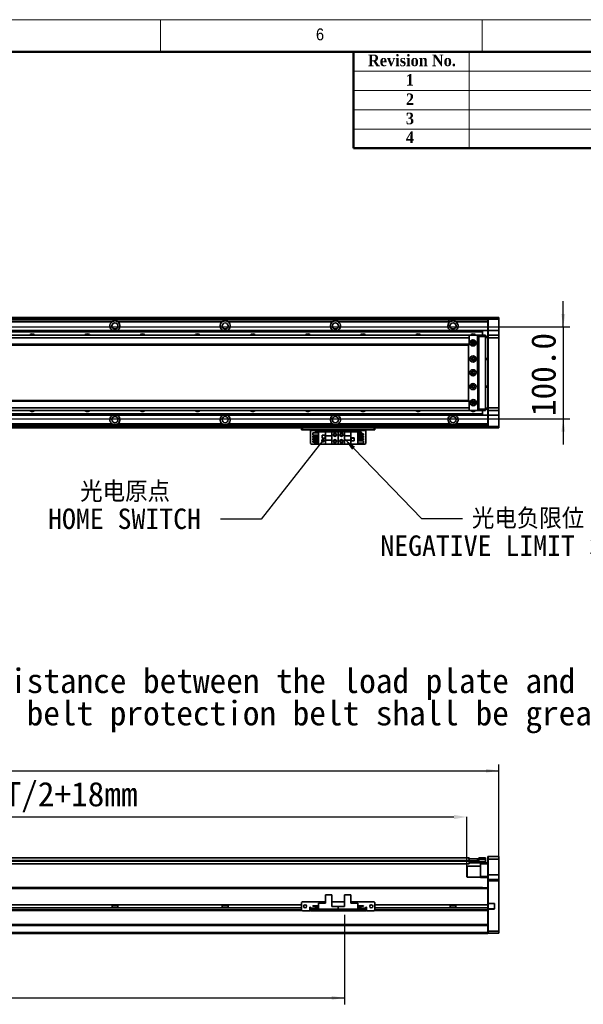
# Model space of a CAD drawing. Header units: millimetres. Extents: x 35 to 2905, y 35 to 2044.
# Tile 6 of 7: x 1667 to 2280, y 972 to 2044. Entities that reach past the tile are written whole.
import ezdxf

# ---------------------------------------------------------------- set-up
doc = ezdxf.new("R2010")
doc.units = ezdxf.units.MM
doc.header["$LTSCALE"] = 7
doc.header["$PDSIZE"] = -1
doc.layers.add('黑色实线', color=7, linetype='Continuous')
doc.styles.add('SLDTEXTSTYLE1', font='Gothic.ttf', dxfattribs={"width": 0.913})
doc.styles.add('SLDTEXTSTYLE2', font='timesbd.ttf', dxfattribs={"width": 0.933})
doc.styles.add('SLDTEXTSTYLE8', font='txt')
doc.styles.add('SLDTEXTSTYLE9', font='txt', dxfattribs={"bigfont": 'bigfont'})
doc.dimstyles.new('SLDDIMSTYLE0', dxfattribs={"dimtxt": 26.6, "dimasz": 14, "dimexe": 0, "dimexo": 0.0625, "dimgap": 6.65, "dimtad": 2, "dimdec": 1, "dimrnd": 1e-09, "dimzin": 4, "dimdsep": 46, "dimtxsty": 'SLDTEXTSTYLE8', "dimsah": 1, "dimcen": 0.09, "dimadec": 0, "dimazin": 1, "dimtfac": 1, "dimtdec": 1, "dimtmove": 0, "dimatfit": 0, "dimfxl": 0, "dimfrac": 2, "dimtolj": 1, "dimtzin": 12, "dimarcsym": 0})
doc.dimstyles.new('SLDDIMSTYLE2', dxfattribs={"dimtxt": 0.18, "dimasz": 14, "dimexe": 0, "dimexo": 0.0625, "dimgap": 0, "dimtad": 0, "dimtih": 1, "dimtoh": 1, "dimdec": 0, "dimrnd": 1e-09, "dimzin": 0, "dimdsep": 46, "dimtxsty": 'Standard', "dimsah": 1, "dimcen": 0.09, "dimadec": 0, "dimazin": 0, "dimtfac": 14, "dimtdec": 0, "dimtofl": 0, "dimtmove": 0, "dimatfit": 3, "dimfxl": 0, "dimfrac": 2, "dimtolj": 1, "dimtzin": 0, "dimarcsym": 0})
doc.dimstyles.new('SLDDIMSTYLE5', dxfattribs={"dimtxt": 26.6, "dimasz": 14, "dimexe": 0, "dimexo": 0.0625, "dimgap": 6.65, "dimtad": 2, "dimdec": 1, "dimrnd": 1e-09, "dimzin": 4, "dimdsep": 46, "dimtxsty": 'SLDTEXTSTYLE8', "dimsah": 1, "dimcen": 0.09, "dimadec": 0, "dimazin": 1, "dimtfac": 1, "dimtdec": 1, "dimtofl": 0, "dimtmove": 0, "dimatfit": 3, "dimfxl": 0, "dimfrac": 2, "dimtolj": 1, "dimtzin": 12, "dimarcsym": 0})
doc.dimstyles.new('SLDDIMSTYLE6', dxfattribs={"dimtxt": 0.18, "dimasz": 4.2, "dimexe": 0, "dimexo": 0.0625, "dimgap": 0, "dimtad": 0, "dimtih": 1, "dimtoh": 1, "dimdec": 0, "dimrnd": 1e-09, "dimzin": 0, "dimdsep": 46, "dimtxsty": 'Standard', "dimblk1": 'DOT', "dimblk2": 'DOT', "dimsah": 1, "dimcen": 0.09, "dimadec": 0, "dimazin": 0, "dimtfac": 4.2, "dimtdec": 0, "dimtofl": 0, "dimtmove": 0, "dimatfit": 3, "dimldrblk": 'DOT', "dimfxl": 0, "dimfrac": 2, "dimtolj": 1, "dimtzin": 0, "dimarcsym": 0})

# ---------------------------------------------------------------- blocks, each defined once
blk = doc.blocks.new('SW_NOTE_4')
at = {"layer": '黑色实线', "color": 0, "char_height": 26.6, "attachment_point": 1, "style": 'SLDTEXTSTYLE8'}
for s, insert in [('The distance between the load plate and the ', (-813.6, 48.5)), ('steel belt protection belt shall be greater than 4mm', (-813.6, 13.3))]:
    blk.add_mtext(s, dxfattribs=dict(at, insert=insert))
blk = doc.blocks.new('_D_7')
at = {"layer": '黑色实线'}
for p, q in [((2258.3, 1709.7), (2258.3, 1737.7)), ((1269.2, 1709.7), (2265.3, 1709.7)), ((2258.3, 1709.7), (2258.3, 1609.7)), ((1269.2, 1609.7), (2265.3, 1609.7)), ((2258.3, 1609.7), (2258.3, 1581.7))]:
    blk.add_line(p, q, dxfattribs=at)
for points in [[(2258.3, 1709.7), (2260.4, 1723.7), (2256.2, 1723.7)], [(2258.3, 1609.7), (2256.2, 1595.7), (2260.4, 1595.7)]]:
    blk.add_solid(points, dxfattribs=at)
at = {"layer": '黑色实线', "insert": (2223.4, 1612.6), "char_height": 26.6, "attachment_point": 1, "rotation": 90, "style": 'SLDTEXTSTYLE8'}
blk.add_mtext('100.0', dxfattribs=at)
blk = doc.blocks.new('SW_NOTE_5')
at = {"layer": '黑色实线', "color": 0, "attachment_point": 2}
for s, insert, char_height, style in [('光电原点', (-103.8, 40.8), 22.23, 'SLDTEXTSTYLE9'), ('HOME SWITCH', (-104.4, 11.4), 22.225, 'SLDTEXTSTYLE8')]:
    blk.add_mtext(s, dxfattribs=dict(at, insert=insert, char_height=char_height, style=style))
blk = doc.blocks.new('_DOT')
at = {"color": 0, "linetype": 'ByBlock', "lineweight": -2}
blk.add_line((-0.5, 0), (-1, 0), dxfattribs=at)
at = {"color": 0, "linetype": 'ByBlock', "const_width": 0.5}
blk.add_lwpolyline([(-0.25, 0, 1), (0.25, 0, 1)], format="xyb", close=True, dxfattribs=at)
blk = doc.blocks.new('SW_NOTE_6')
at = {"layer": '黑色实线', "color": 0, "attachment_point": 2}
for s, insert, char_height, style in [('光电负限位', (71.5, 11.1), 22.23, 'SLDTEXTSTYLE9'), ('NEGATIVE LIMIT SWITCH', (69.5, -18.3), 22.225, 'SLDTEXTSTYLE8')]:
    blk.add_mtext(s, dxfattribs=dict(at, insert=insert, char_height=char_height, style=style))
blk = doc.blocks.new('_D_14')
at = {"layer": '黑色实线'}
for p, q in [((152.3, 1115.8), (152.3, 1233.6)), ((2188.3, 1115.8), (2188.3, 1233.6)), ((152.3, 1226.6), (2188.3, 1226.6))]:
    blk.add_line(p, q, dxfattribs=at)
for points in [[(152.3, 1226.6), (166.3, 1224.5), (166.3, 1228.7)], [(2188.3, 1226.6), (2174.3, 1228.7), (2174.3, 1224.5)]]:
    blk.add_solid(points, dxfattribs=at)
at = {"layer": '黑色实线', "insert": (1101.6, 1261.5), "char_height": 26.6, "attachment_point": 1, "style": 'SLDTEXTSTYLE8'}
blk.add_mtext('2036.0', dxfattribs=at)
blk = doc.blocks.new('_D_17')
at = {"layer": 'Defpoints', "color": 0}
for p in [(2153.3, 1176.3), (1295.3, 1129.4), (2153.3, 1122.6)]:
    blk.add_point(p, dxfattribs=at)
at = {"layer": '黑色实线', "color": 0, "lineweight": -2}
for p, q in [((1295.3, 1129.5), (1295.3, 1176.3)), ((1309.3, 1176.3), (2139.3, 1176.3)), ((2153.3, 1122.7), (2153.3, 1176.3))]:
    blk.add_line(p, q, dxfattribs=at)
at = {"layer": '黑色实线', "color": 0}
for points in [[(1309.3, 1178.6), (1309.3, 1174), (1295.3, 1176.3)], [(2139.3, 1178.6), (2139.3, 1174), (2153.3, 1176.3)]]:
    blk.add_solid(points, dxfattribs=at)
at = {"layer": '黑色实线', "color": 0, "insert": (1668.3, 1214.5), "char_height": 26.6, "attachment_point": 2, "style": 'SLDTEXTSTYLE8'}
blk.add_mtext('\\A1;858.0=T/2+18mm', dxfattribs=at)
blk = doc.blocks.new('_D_19')
at = {"layer": '黑色实线'}
for p, q in [((1180.3, 1077.6), (1180.3, 972.4)), ((2020.3, 1069.8), (2020.3, 972.4)), ((1180.3, 979.4), (2020.3, 979.4))]:
    blk.add_line(p, q, dxfattribs=at)
for points in [[(1180.3, 979.4), (1194.3, 977.3), (1194.3, 981.5)], [(2020.3, 979.4), (2006.3, 981.5), (2006.3, 977.3)]]:
    blk.add_solid(points, dxfattribs=at)
at = {"layer": '黑色实线', "insert": (1525.2, 1014.3), "char_height": 26.6, "attachment_point": 1, "style": 'SLDTEXTSTYLE8'}
blk.add_mtext('840.0', dxfattribs=at)

msp = doc.modelspace()

# ---------------------------------------------------------------- linework, layer by layer
at = {"color": 7, "linetype": 'Continuous', "lineweight": 18}
for p, q in [((2905, 2044), (35, 2044)), ((1820, 2009), (1820, 2044)), ((2170, 2044), (2170, 2009)), ((70, 2009), (2870, 2009)), ((2156, 2009), (2156, 1904)), ((2030, 1988), (2870, 1988)), ((2030, 1967), (2870, 1967)), ((2030, 1946), (2870, 1946)), ((2030, 1925), (2870, 1925))]:
    msp.add_line(p, q, dxfattribs=at)
at = {"color": 7, "linetype": 'Continuous', "lineweight": 50}
for p, q in [((2870, 2009), (70, 2009)), ((2030, 2009), (2030, 1904)), ((2870, 1904), (2030, 1904))]:
    msp.add_line(p, q, dxfattribs=at)
at = {"color": 7, "linetype": 'Continuous', "lineweight": 35}
for p, q in [((2176.31, 1719.74), (1269.31, 1719.74)), ((1269.31, 1719.54), (2060.31, 1719.54)), ((1269.31, 1719.34), (2060.31, 1719.34)), ((2176.31, 1719.24), (1269.31, 1719.24)), ((2176.31, 1717.23), (1269.31, 1717.23)), ((1767.14, 1715.23), (1653.48, 1715.23)), ((1887.14, 1715.23), (1773.48, 1715.23)), ((2007.14, 1715.23), (1893.48, 1715.23)), ((2133.68, 1715.23), (2013.48, 1715.23)), ((2060.31, 1719.54), (2060.31, 1719.34)), ((2060.31, 1719.24), (2060.31, 1719.34)), ((2133.68, 1715.23), (2133.68, 1713.71)), ((2176.31, 1715.23), (2141.48, 1715.23)), ((2176.31, 1719.44), (2176.61, 1719.74)), ((2176.31, 1719.74), (2176.31, 1719.44)), ((2176.31, 1718.24), (2176.31, 1719.44)), ((2176.31, 1718.24), (2176.61, 1718.24)), ((2176.31, 1705.74), (2176.31, 1718.24)), ((2176.61, 1719.74), (2176.61, 1718.24)), ((2176.61, 1719.74), (2188.01, 1719.74)), ((2188.01, 1718.24), (2176.61, 1718.24)), ((2176.61, 1718.24), (2176.61, 1705.74)), ((2188.01, 1718.24), (2188.01, 1719.74)), ((2188.01, 1719.74), (2188.31, 1719.44)), ((2188.01, 1718.24), (2188.31, 1718.24)), ((2188.01, 1705.74), (2188.01, 1718.24)), ((2188.31, 1719.44), (2188.31, 1718.24)), ((2188.31, 1718.24), (2188.31, 1705.74)), ((1295.31, 1705.73), (2170.31, 1705.73)), ((1295.31, 1705.44), (2170.31, 1705.44)), ((1295.31, 1704.54), (2170.31, 1704.54)), ((1295.31, 1704.25), (2170.31, 1704.25)), ((2170.31, 1705.73), (2170.31, 1705.44)), ((2176.31, 1705.73), (2170.31, 1705.73)), ((2170.31, 1705.44), (2170.31, 1704.54)), ((2170.31, 1704.54), (2170.31, 1704.25)), ((2170.31, 1704.25), (2170.31, 1700.74)), ((2176.31, 1705.74), (2176.61, 1705.74)), ((2176.31, 1700.44), (2176.31, 1705.74)), ((2176.61, 1705.74), (2176.61, 1700.74)), ((2176.61, 1705.74), (2188.01, 1705.74)), ((2188.01, 1700.74), (2188.01, 1705.74)), ((2188.01, 1705.74), (2188.31, 1705.74)), ((2188.31, 1705.74), (2188.31, 1700.44)), ((2155.81, 1700.74), (184.81, 1700.74)), ((2155.81, 1697.74), (184.81, 1697.74)), ((2155.41, 1700.71), (2154.92, 1700.21)), ((2154.92, 1700.21), (2154.92, 1700.1)), ((2164.41, 1700.76), (2155.41, 1700.71)), ((2155.81, 1700.74), (2155.81, 1700.71)), ((2155.81, 1700.1), (2155.81, 1697.74)), ((2155.81, 1697.74), (2155.81, 1690.74)), ((2156.11, 1700.74), (2156.09, 1700.72)), ((2156.11, 1700.72), (2156.11, 1700.74)), ((2156.11, 1700.74), (2160.11, 1700.74)), ((2160.31, 1693.84), (2160.6, 1693.81)), ((2164.92, 1700.26), (2164.41, 1700.76)), ((2164.44, 1700.74), (2166.31, 1700.74)), ((2166.31, 1700.44), (2164.74, 1700.44)), ((2165.35, 1619.26), (2164.92, 1700.26)), ((2165.81, 1698.74), (2164.92, 1698.74)), ((2165.81, 1620.74), (2165.81, 1698.74)), ((2166.31, 1699.24), (2166.31, 1700.74)), ((2166.31, 1700.74), (2173.51, 1700.74)), ((2173.51, 1699.24), (2166.31, 1699.24)), ((2166.31, 1620.24), (2166.31, 1699.24)), ((2173.51, 1699.24), (2173.51, 1700.74)), ((2173.81, 1700.44), (2173.51, 1700.74)), ((2173.81, 1699.24), (2173.51, 1699.24)), ((2173.51, 1620.24), (2173.51, 1699.24)), ((2173.81, 1700.44), (2173.81, 1699.24)), ((2173.81, 1699.24), (2173.81, 1620.24)), ((2173.81, 1699.24), (2176.31, 1699.24)), ((2176.31, 1698.24), (2173.81, 1698.24)), ((2176.61, 1700.74), (2176.31, 1700.44)), ((2176.31, 1697.74), (2176.31, 1700.44)), ((2176.61, 1697.74), (2176.31, 1697.74)), ((2176.31, 1621.74), (2176.31, 1697.74)), ((2176.61, 1700.74), (2176.61, 1697.74)), ((2176.61, 1700.74), (2188.01, 1700.74)), ((2188.01, 1697.74), (2176.61, 1697.74)), ((2176.61, 1697.74), (2176.61, 1621.74)), ((2188.01, 1697.74), (2188.01, 1700.74)), ((2188.01, 1700.74), (2188.31, 1700.44)), ((2188.01, 1697.74), (2188.31, 1697.74)), ((2188.01, 1621.74), (2188.01, 1697.74)), ((2188.31, 1700.44), (2188.31, 1697.74)), ((2188.31, 1697.74), (2188.31, 1621.74)), ((2155.81, 1690.74), (184.81, 1690.74)), ((184.81, 1689.74), (2155.81, 1689.74)), ((2154.97, 1689.74), (2155.29, 1629.74)), ((2155.81, 1690.74), (2155.81, 1689.74)), ((2161.45, 1692.74), (2159.16, 1692.74)), ((2160.31, 1676.34), (2160.82, 1676.25)), ((2173.81, 1675.24), (2176.31, 1675.24)), ((2176.31, 1674.24), (2173.81, 1674.24)), ((2173.81, 1645.24), (2176.31, 1645.24)), ((2176.31, 1644.24), (2173.81, 1644.24)), ((2155.81, 1629.74), (184.81, 1629.74)), ((2155.81, 1629.74), (2155.81, 1628.74)), ((2155.81, 1628.74), (184.81, 1628.74)), ((2155.81, 1621.74), (184.81, 1621.74)), ((2155.81, 1618.74), (184.81, 1618.74)), ((2155.35, 1619.38), (2155.35, 1619.21)), ((2155.35, 1619.21), (2155.85, 1618.71)), ((2155.81, 1628.74), (2155.81, 1621.74)), ((2155.81, 1621.74), (2155.81, 1619.38)), ((2155.81, 1618.76), (2155.81, 1618.74)), ((2155.85, 1618.71), (2164.85, 1618.76)), ((2159.16, 1626.74), (2161.45, 1626.74)), ((2166.31, 1618.74), (2160.33, 1618.74)), ((2164.85, 1618.76), (2165.35, 1619.26)), ((2165.13, 1619.04), (2166.31, 1619.04)), ((2165.34, 1620.74), (2165.81, 1620.74)), ((2166.31, 1620.24), (2173.51, 1620.24)), ((2166.31, 1618.74), (2166.31, 1620.24)), ((2173.51, 1618.74), (2166.31, 1618.74)), ((2170.31, 1618.74), (2170.31, 1615.23)), ((2173.81, 1620.24), (2173.51, 1620.24)), ((2173.51, 1618.74), (2173.51, 1620.24)), ((2173.81, 1619.04), (2173.51, 1618.74)), ((2173.81, 1621.24), (2176.31, 1621.24)), ((2173.81, 1620.24), (2173.81, 1619.04)), ((2176.31, 1620.24), (2173.81, 1620.24)), ((2176.61, 1621.74), (2176.31, 1621.74)), ((2176.31, 1619.04), (2176.31, 1621.74)), ((2176.61, 1618.74), (2176.31, 1619.04)), ((2176.31, 1613.74), (2176.31, 1619.04)), ((2176.61, 1621.74), (2188.01, 1621.74)), ((2176.61, 1621.74), (2176.61, 1618.74)), ((2188.01, 1618.74), (2176.61, 1618.74)), ((2176.61, 1618.74), (2176.61, 1613.74)), ((2188.01, 1621.74), (2188.31, 1621.74)), ((2188.01, 1618.74), (2188.01, 1621.74)), ((2188.01, 1618.74), (2188.31, 1619.04)), ((2188.01, 1613.74), (2188.01, 1618.74)), ((2188.31, 1621.74), (2188.31, 1619.04)), ((2188.31, 1619.04), (2188.31, 1613.74)), ((1295.31, 1615.23), (2170.31, 1615.23)), ((1295.31, 1614.93), (2170.31, 1614.93)), ((1295.31, 1614.04), (2170.31, 1614.04)), ((1295.31, 1613.74), (2170.31, 1613.74)), ((2170.31, 1615.23), (2170.31, 1614.93)), ((2170.31, 1614.93), (2170.31, 1614.04)), ((2170.31, 1614.04), (2170.31, 1613.74)), ((2176.31, 1613.74), (2170.31, 1613.74)), ((2176.61, 1613.74), (2176.31, 1613.74)), ((2176.31, 1601.24), (2176.31, 1613.74)), ((2176.61, 1613.74), (2188.01, 1613.74)), ((2176.61, 1613.74), (2176.61, 1601.24)), ((2188.31, 1613.74), (2188.01, 1613.74)), ((2188.01, 1601.24), (2188.01, 1613.74)), ((2188.31, 1613.74), (2188.31, 1601.24)), ((2176.31, 1602.24), (1180.31, 1602.24)), ((2176.31, 1599.74), (1180.31, 1599.74)), ((1767.14, 1604.24), (1653.48, 1604.24)), ((1887.14, 1604.24), (1773.48, 1604.24)), ((2007.14, 1604.24), (1893.48, 1604.24)), ((1973.31, 1597.74), (1973.31, 1599.74)), ((1974.31, 1597.74), (1973.31, 1597.74)), ((1974.31, 1599.74), (1974.31, 1597.74)), ((2052.31, 1597.74), (1974.31, 1597.74)), ((1983.31, 1597.74), (1983.31, 1596.74)), ((1983.31, 1596.74), (2043.31, 1596.74)), ((1983.31, 1582.94), (1983.31, 1596.74)), ((2135.14, 1604.24), (2013.48, 1604.24)), ((2043.31, 1596.74), (2043.31, 1597.74)), ((2043.31, 1596.74), (2043.31, 1582.94)), ((2052.31, 1597.74), (2052.31, 1599.74)), ((2053.31, 1597.74), (2052.31, 1597.74)), ((2053.31, 1599.74), (2053.31, 1597.74)), ((2176.31, 1604.24), (2141.48, 1604.24)), ((2176.61, 1601.24), (2176.31, 1601.24)), ((2176.31, 1600.04), (2176.31, 1601.24)), ((2176.61, 1599.74), (2176.31, 1600.04)), ((2176.31, 1600.04), (2176.31, 1599.74)), ((2176.61, 1601.24), (2188.01, 1601.24)), ((2176.61, 1601.24), (2176.61, 1599.74)), ((2188.01, 1599.74), (2176.61, 1599.74)), ((2188.31, 1601.24), (2188.01, 1601.24)), ((2188.01, 1599.74), (2188.01, 1601.24)), ((2188.31, 1600.04), (2188.01, 1599.74)), ((2188.31, 1601.24), (2188.31, 1600.04)), ((1985.61, 1591.8), (1985.61, 1594.3)), ((1985.61, 1594.3), (1991.81, 1594.3)), ((1985.61, 1591.8), (1991.81, 1591.8)), ((1985.61, 1589.26), (1985.61, 1590.76)), ((1985.61, 1590.76), (1991.81, 1590.76)), ((1985.61, 1589.26), (1991.81, 1589.26)), ((1985.61, 1588.22), (1991.81, 1588.22)), ((1985.61, 1586.72), (1985.61, 1588.22)), ((1985.61, 1586.72), (1991.81, 1586.72)), ((1988.01, 1595.24), (1991.81, 1595.24)), ((1988.01, 1594.3), (1988.01, 1595.24)), ((1988.01, 1590.76), (1988.01, 1591.8)), ((1988.01, 1588.22), (1988.01, 1589.26)), ((1988.01, 1585.68), (1988.01, 1586.72)), ((1991.81, 1581.94), (1991.81, 1595.54)), ((1991.81, 1595.54), (1999.36, 1595.54)), ((1999.11, 1591.84), (1995.91, 1591.84)), ((1995.91, 1591.84), (1995.91, 1588.64)), ((1995.91, 1588.64), (1999.11, 1588.64)), ((1996.01, 1591.74), (1996.01, 1588.74)), ((1999.01, 1591.74), (1996.01, 1591.74)), ((1996.01, 1588.74), (1999.01, 1588.74)), ((1999.01, 1588.74), (1999.01, 1591.74)), ((1999.11, 1588.64), (1999.11, 1591.84)), ((1999.36, 1595.54), (1999.36, 1591.24)), ((2006.31, 1595.54), (1999.36, 1595.54)), ((2006.31, 1591.24), (1999.36, 1591.24)), ((1999.36, 1586.24), (1999.36, 1591.24)), ((1999.36, 1586.24), (2006.31, 1586.24)), ((1999.36, 1586.24), (1999.36, 1581.94)), ((2006.31, 1591.24), (2006.31, 1595.54)), ((2013.31, 1595.54), (2006.31, 1595.54)), ((2006.31, 1591.24), (2006.31, 1586.24)), ((2006.31, 1581.94), (2006.31, 1586.24)), ((2013.31, 1581.94), (2013.31, 1595.54)), ((2013.31, 1595.54), (2020.31, 1595.54)), ((2020.31, 1595.54), (2020.31, 1591.24)), ((2027.26, 1595.54), (2020.31, 1595.54)), ((2027.26, 1591.24), (2020.31, 1591.24)), ((2020.31, 1586.24), (2020.31, 1591.24)), ((2020.31, 1586.24), (2027.26, 1586.24)), ((2020.31, 1586.24), (2020.31, 1581.94)), ((2027.26, 1591.24), (2027.26, 1595.54)), ((2034.81, 1595.54), (2027.26, 1595.54)), ((2027.26, 1591.24), (2027.26, 1586.24)), ((2027.26, 1581.94), (2027.26, 1586.24)), ((2030.71, 1588.84), (2027.51, 1588.84)), ((2027.51, 1588.84), (2027.51, 1585.64)), ((2030.61, 1588.74), (2027.61, 1588.74)), ((2027.61, 1588.74), (2027.61, 1585.74)), ((2030.61, 1585.74), (2030.61, 1588.74)), ((2030.71, 1585.64), (2030.71, 1588.84)), ((2034.81, 1595.54), (2034.81, 1581.94)), ((2038.61, 1595.24), (2034.81, 1595.24)), ((2041.01, 1593.3), (2034.81, 1593.3)), ((2041.01, 1591.8), (2034.81, 1591.8)), ((2041.01, 1590.76), (2034.81, 1590.76)), ((2041.01, 1589.26), (2034.81, 1589.26)), ((2041.01, 1588.22), (2034.81, 1588.22)), ((2041.01, 1586.72), (2034.81, 1586.72)), ((2038.61, 1595.24), (2038.61, 1593.3)), ((2038.61, 1591.8), (2038.61, 1590.76)), ((2038.61, 1589.26), (2038.61, 1588.22)), ((2038.61, 1586.72), (2038.61, 1585.68)), ((2041.01, 1593.3), (2041.01, 1591.8)), ((2041.01, 1590.76), (2041.01, 1589.26)), ((2041.01, 1588.22), (2041.01, 1586.72)), ((1983.31, 1582.94), (1984.31, 1581.94)), ((1991.81, 1581.94), (1984.31, 1581.94)), ((1985.61, 1585.68), (1991.81, 1585.68)), ((1985.61, 1584.18), (1985.61, 1585.68)), ((1985.61, 1584.18), (1991.81, 1584.18)), ((1988.01, 1582.24), (1988.01, 1584.18)), ((1988.01, 1582.24), (1991.81, 1582.24)), ((1991.81, 1581.94), (1999.36, 1581.94)), ((1999.36, 1581.94), (2006.31, 1581.94)), ((2013.31, 1581.94), (2006.31, 1581.94)), ((2013.31, 1581.94), (2020.31, 1581.94)), ((2020.31, 1581.94), (2027.26, 1581.94)), ((2034.81, 1581.94), (2027.26, 1581.94)), ((2027.51, 1585.64), (2030.71, 1585.64)), ((2027.61, 1585.74), (2030.61, 1585.74)), ((2041.01, 1585.68), (2034.81, 1585.68)), ((2041.01, 1583.18), (2034.81, 1583.18)), ((2038.61, 1582.24), (2034.81, 1582.24)), ((2042.31, 1581.94), (2034.81, 1581.94)), ((2038.61, 1583.18), (2038.61, 1582.24)), ((2041.01, 1585.68), (2041.01, 1583.18)), ((2042.31, 1581.94), (2043.31, 1582.94)), ((2155.81, 1131.79), (184.81, 1131.79)), ((2155.81, 1125.29), (1295.31, 1125.29)), ((2155.35, 1130.41), (2155.35, 1130.64)), ((2155.35, 1130.64), (2155.85, 1130.64)), ((2155.35, 1130.64), (2155.35, 1130.64)), ((2155.81, 1131.79), (2155.81, 1130.64)), ((2155.81, 1129.15), (2155.81, 1128.79)), ((2155.81, 1128.79), (2155.81, 1128.29)), ((2155.85, 1128.64), (2155.81, 1128.64)), ((2155.81, 1128.14), (2156.11, 1128.44)), ((2155.81, 1128.44), (2156.11, 1128.44)), ((2155.81, 1128.29), (2155.81, 1125.29)), ((2155.81, 1128.14), (2156.11, 1128.14)), ((2155.81, 1127.94), (2156.11, 1127.94)), ((2155.81, 1126.74), (2156.11, 1126.44)), ((2155.85, 1130.64), (2155.85, 1128.64)), ((2155.85, 1130.64), (2164.85, 1130.64)), ((2155.85, 1128.64), (2164.85, 1128.64)), ((2156.11, 1128.14), (2156.11, 1128.44)), ((2156.11, 1128.44), (2166.31, 1128.44)), ((2156.11, 1128.14), (2156.11, 1127.94)), ((2166.31, 1128.14), (2156.11, 1128.14)), ((2156.11, 1127.94), (2156.11, 1126.44)), ((2156.11, 1127.94), (2173.51, 1127.94)), ((2173.51, 1126.44), (2156.11, 1126.44)), ((2164.85, 1128.64), (2164.85, 1130.64)), ((2164.85, 1130.64), (2165.35, 1130.64)), ((2165.35, 1128.64), (2164.85, 1128.64)), ((2165.35, 1130.64), (2165.35, 1128.64)), ((2165.35, 1128.64), (2165.81, 1128.64)), ((2165.81, 1128.44), (2165.81, 1128.64)), ((2166.31, 1130.44), (2166.31, 1131.94)), ((2166.31, 1131.94), (2173.51, 1131.94)), ((2173.51, 1130.44), (2166.31, 1130.44)), ((2166.31, 1128.14), (2166.31, 1130.44)), ((2168.31, 1125.44), (2168.31, 1126.44)), ((2176.31, 1125.44), (2168.31, 1125.44)), ((2168.31, 1111.44), (2168.31, 1125.44)), ((2173.51, 1130.44), (2173.51, 1131.94)), ((2173.81, 1131.64), (2173.51, 1131.94)), ((2173.51, 1127.94), (2173.51, 1130.44)), ((2173.81, 1130.44), (2173.51, 1130.44)), ((2173.51, 1126.44), (2173.51, 1127.94)), ((2173.51, 1127.94), (2173.81, 1127.94)), ((2173.51, 1126.44), (2173.81, 1126.74)), ((2173.51, 1126.44), (2176.31, 1126.44)), ((2173.81, 1131.64), (2173.81, 1130.44)), ((2173.81, 1130.44), (2173.81, 1127.94)), ((2173.81, 1127.94), (2173.81, 1126.74)), ((2176.61, 1133.44), (2176.31, 1133.14)), ((2176.31, 1130.44), (2176.31, 1133.14)), ((2176.61, 1130.44), (2176.31, 1130.44)), ((2176.31, 1113.44), (2176.31, 1130.44)), ((2176.61, 1133.44), (2176.61, 1130.44)), ((2176.61, 1133.44), (2188.01, 1133.44)), ((2176.61, 1130.44), (2176.61, 1113.44)), ((2188.01, 1130.44), (2176.61, 1130.44)), ((2188.01, 1130.44), (2188.01, 1133.44)), ((2188.01, 1133.44), (2188.31, 1133.14)), ((2188.01, 1113.44), (2188.01, 1130.44)), ((2188.01, 1130.44), (2188.31, 1130.44)), ((2188.31, 1133.14), (2188.31, 1130.44)), ((2188.31, 1130.44), (2188.31, 1113.44)), ((2153.61, 1122.94), (2153.31, 1122.64)), ((2153.31, 1111.24), (2153.31, 1122.64)), ((2168.31, 1122.94), (2153.61, 1122.94)), ((2153.61, 1122.94), (2153.61, 1110.94)), ((2153.31, 1111.24), (2153.61, 1110.94)), ((2153.61, 1110.94), (2168.31, 1110.94)), ((2168.31, 1111.44), (2176.31, 1111.44)), ((2168.31, 1110.44), (2168.31, 1111.44)), ((2176.31, 1110.44), (2168.31, 1110.44)), ((2176.61, 1113.44), (2176.31, 1113.44)), ((2176.31, 1108.14), (2176.31, 1113.44)), ((2176.61, 1108.44), (2176.31, 1108.14)), ((2176.31, 1106.94), (2176.31, 1108.14)), ((2176.61, 1106.94), (2176.31, 1106.94)), ((2176.31, 1099.1), (2176.31, 1106.94)), ((2176.61, 1113.44), (2176.61, 1108.44)), ((2176.61, 1113.44), (2188.01, 1113.44)), ((2176.61, 1108.44), (2176.61, 1106.94)), ((2176.61, 1108.44), (2188.01, 1108.44)), ((2188.01, 1106.94), (2176.61, 1106.94)), ((2176.61, 1106.94), (2176.61, 1082.29)), ((2188.01, 1108.44), (2188.01, 1113.44)), ((2188.31, 1113.44), (2188.01, 1113.44)), ((2188.01, 1106.94), (2188.01, 1108.44)), ((2188.31, 1108.14), (2188.01, 1108.44)), ((2188.01, 1051.94), (2188.01, 1106.94)), ((2188.31, 1106.94), (2188.01, 1106.94)), ((2188.31, 1113.44), (2188.31, 1108.14)), ((2188.31, 1108.14), (2188.31, 1106.94)), ((2188.31, 1106.94), (2188.31, 1052.07)), ((2176.31, 1099.38), (1180.31, 1099.38)), ((1286.31, 1099.44), (2170.31, 1099.44)), ((2170.31, 1099.44), (2170.31, 1099.38)), ((2176.31, 1099.1), (2176.31, 1098.38)), ((2176.31, 1080.84), (2176.31, 1098.38)), ((1974.31, 1084.14), (1973.31, 1083.14)), ((1973.31, 1083.14), (1973.31, 1075.14)), ((1999.36, 1084.14), (1974.31, 1084.14)), ((1991.81, 1076.14), (1991.81, 1082.34)), ((1991.81, 1082.34), (1999.36, 1082.34)), ((1999.36, 1091.64), (1999.36, 1082.34)), ((1999.36, 1091.64), (2006.31, 1091.64)), ((2006.31, 1091.64), (2006.31, 1078.74)), ((2020.31, 1084.14), (2006.31, 1084.14)), ((2020.31, 1091.64), (2020.31, 1078.74)), ((2020.31, 1091.64), (2027.26, 1091.64)), ((2027.26, 1091.64), (2027.26, 1082.34)), ((2052.31, 1084.14), (2027.26, 1084.14)), ((2034.81, 1082.34), (2027.26, 1082.34)), ((2034.81, 1082.34), (2034.81, 1076.14)), ((2053.31, 1083.14), (2052.31, 1084.14)), ((2053.31, 1075.14), (2053.31, 1083.14)), ((2176.61, 1081.99), (2176.31, 1082.29)), ((2176.31, 1082.29), (2176.61, 1082.29)), ((2176.61, 1082.29), (2182.81, 1082.29)), ((2176.61, 1082.29), (2176.73, 1081.99)), ((2182.81, 1082.29), (2182.81, 1081.99)), ((1974.07, 1074.38), (366.55, 1074.38)), ((1973.31, 1080.84), (367.31, 1080.84)), ((1973.31, 1077.44), (367.31, 1077.44)), ((1767.14, 1080.84), (1767.14, 1077.44)), ((1773.48, 1079.44), (1767.14, 1079.44)), ((1773.48, 1077.44), (1773.48, 1080.84)), ((1887.14, 1080.84), (1887.14, 1077.44)), ((1893.48, 1079.44), (1887.14, 1079.44)), ((1893.48, 1077.44), (1893.48, 1080.84)), ((1973.31, 1075.14), (1974.31, 1074.14)), ((1974.31, 1074.14), (1982.31, 1074.14)), ((1983.31, 1078.14), (1982.31, 1078.14)), ((1982.31, 1078.14), (1982.31, 1074.14)), ((1983.31, 1077.44), (1982.31, 1077.44)), ((1983.31, 1074.38), (1982.31, 1074.38)), ((1983.31, 1077.14), (1983.31, 1078.14)), ((1983.31, 1077.14), (1983.31, 1076.14)), ((1983.31, 1074.14), (1983.31, 1076.14)), ((1983.31, 1076.14), (1984.31, 1076.14)), ((1984.31, 1074.14), (1983.31, 1074.14)), ((1984.31, 1076.14), (1984.31, 1074.14)), ((2042.31, 1076.14), (1984.31, 1076.14)), ((2042.31, 1074.14), (1984.31, 1074.14)), ((1985.61, 1079.39), (1985.61, 1079.69)), ((1985.61, 1079.69), (1991.81, 1079.69)), ((1985.61, 1079.39), (1991.81, 1079.39)), ((1988.01, 1076.74), (1988.01, 1077.44)), ((1988.01, 1077.44), (1991.81, 1077.44)), ((1988.01, 1076.74), (1991.81, 1076.74)), ((1991.81, 1076.14), (2013.31, 1076.14)), ((2013.31, 1078.74), (2006.31, 1078.74)), ((2013.31, 1078.74), (2013.31, 1076.14)), ((2013.31, 1078.74), (2020.31, 1078.74)), ((2034.81, 1076.14), (2013.31, 1076.14)), ((2041.01, 1079.69), (2034.81, 1079.69)), ((2041.01, 1079.39), (2034.81, 1079.39)), ((2038.61, 1077.44), (2034.81, 1077.44)), ((2038.61, 1076.74), (2034.81, 1076.74)), ((2038.61, 1077.44), (2038.61, 1076.74)), ((2041.01, 1079.69), (2041.01, 1079.39)), ((2042.31, 1074.14), (2042.31, 1076.14)), ((2042.31, 1076.14), (2043.31, 1076.14)), ((2043.31, 1074.14), (2042.31, 1074.14)), ((2044.31, 1078.14), (2043.31, 1078.14)), ((2043.31, 1078.14), (2043.31, 1077.14)), ((2044.31, 1077.44), (2043.31, 1077.44)), ((2043.31, 1076.14), (2043.31, 1077.14)), ((2043.31, 1076.14), (2043.31, 1074.14)), ((2044.31, 1074.38), (2043.31, 1074.38)), ((2044.31, 1074.14), (2044.31, 1078.14)), ((2044.31, 1074.14), (2052.31, 1074.14)), ((2052.31, 1074.14), (2053.31, 1075.14)), ((2176.31, 1074.38), (2052.55, 1074.38)), ((2176.31, 1080.84), (2053.31, 1080.84)), ((2176.31, 1077.44), (2053.31, 1077.44)), ((2135.14, 1080.84), (2135.14, 1077.44)), ((2141.48, 1079.44), (2135.14, 1079.44)), ((2141.48, 1077.44), (2141.48, 1080.84)), ((2176.31, 1077.44), (2176.31, 1080.84)), ((2176.31, 1075.38), (2176.31, 1077.44)), ((2176.61, 1076.29), (2176.31, 1075.99)), ((2176.61, 1075.99), (2176.31, 1075.99)), ((2176.31, 1075.38), (2176.31, 1074.67)), ((2176.31, 1059.1), (2176.31, 1074.67)), ((2176.73, 1081.99), (2176.61, 1081.99)), ((2176.61, 1081.99), (2176.61, 1076.29)), ((2176.61, 1076.29), (2176.73, 1076.29)), ((2176.73, 1076.29), (2176.61, 1075.99)), ((2176.61, 1075.99), (2176.61, 1051.94)), ((2182.81, 1075.99), (2176.61, 1075.99)), ((2182.81, 1081.99), (2176.73, 1081.99)), ((2176.73, 1076.29), (2182.81, 1076.29)), ((2182.81, 1075.99), (2182.81, 1076.29)), ((2183.31, 1076.79), (2183.31, 1081.49)), ((2183.61, 1081.49), (2183.31, 1081.49)), ((2183.61, 1076.79), (2183.31, 1076.79)), ((2183.61, 1081.49), (2183.61, 1076.79)), ((2176.31, 1059.38), (164.31, 1059.38)), ((2176.31, 1058.38), (164.31, 1058.38)), ((2176.31, 1050.44), (164.31, 1050.44)), ((2176.31, 1059.1), (2176.31, 1058.38)), ((2176.31, 1050.44), (2176.31, 1058.38)), ((2176.31, 1052.07), (2176.61, 1051.94)), ((2176.31, 1049.44), (2176.31, 1050.44)), ((2176.31, 1050.24), (2176.61, 1049.94)), ((2176.61, 1051.94), (2188.01, 1051.94)), ((2176.61, 1051.94), (2176.61, 1049.94)), ((2188.31, 1052.07), (2188.01, 1051.94)), ((2188.01, 1049.94), (2188.01, 1051.94)), ((2188.31, 1050.24), (2188.01, 1049.94)), ((2188.31, 1052.07), (2188.31, 1050.24)), ((2176.31, 1049.44), (164.31, 1049.44)), ((2188.01, 1049.94), (2176.61, 1049.94))]:
    msp.add_line(p, q, dxfattribs=at)
at = {"color": 8, "linetype": 'Continuous', "lineweight": 35}
for p, q in [((2176.31, 1718.74), (1269.31, 1718.74)), ((2176.31, 1600.74), (1180.31, 1600.74)), ((2155.81, 1128.79), (1295.31, 1128.79)), ((2155.81, 1128.29), (1295.31, 1128.29)), ((2176.31, 1098.38), (1180.31, 1098.38)), ((1973.31, 1075.38), (367.31, 1075.38)), ((1983.31, 1075.38), (1982.31, 1075.38)), ((1988.01, 1077.14), (1983.31, 1077.14)), ((2043.31, 1077.14), (2038.61, 1077.14)), ((2044.31, 1075.38), (2043.31, 1075.38)), ((2176.31, 1075.38), (2053.31, 1075.38))]:
    msp.add_line(p, q, dxfattribs=at)
at = {"color": 7, "linetype": 'Continuous', "lineweight": 35, "flags": 128}
msp.add_lwpolyline([(2160.31, 1661.34), (2160.92, 1661.22), (2161.16, 1661.09)], dxfattribs=at)
at = {"color": 7, "linetype": 'Continuous', "lineweight": 35}
for centre, radius in [((1770.31, 1710.74), 3.3), ((1890.31, 1710.74), 3.3), ((2010.31, 1710.74), 3.3), ((2138.31, 1710.74), 3.3), ((2159.96, 1692.24), 3.36), ((2159.96, 1692.24), 1.7), ((2160.31, 1692.24), 1.25), ((2160.05, 1674.74), 3.36), ((2160.05, 1674.74), 1.7), ((2160.31, 1674.74), 1.25), ((2160.13, 1659.74), 3.36), ((2160.13, 1659.74), 1.7), ((2160.31, 1659.74), 1.25), ((2160.21, 1644.74), 3.36), ((2160.21, 1644.74), 1.7), ((2160.31, 1644.74), 1.6), ((2160.31, 1644.74), 1.25), ((2160.31, 1627.24), 3.36), ((2160.31, 1627.24), 1.7), ((2160.31, 1627.24), 1.6), ((2160.31, 1627.24), 1.25), ((1770.31, 1608.74), 3.3), ((1890.31, 1608.74), 3.3), ((2010.31, 1608.74), 3.3), ((2138.31, 1608.74), 3.3), ((2009.81, 1592.24), 1.75), ((2009.81, 1585.24), 1.75), ((2009.81, 1592.24), 1.25), ((2009.81, 1585.24), 1.25), ((2016.81, 1592.24), 1.75), ((2016.81, 1585.24), 1.75), ((2016.81, 1592.24), 1.25), ((2016.81, 1585.24), 1.25), ((1977.31, 1079.14), 1.7), ((2049.31, 1079.14), 1.7)]:
    msp.add_circle(centre, radius, dxfattribs=at)
for centre, radius, start, end in [((1770.31, 1710.74), 5.5, 125.18979, 245.50882), ((1770.31, 1710.74), 5.5, 294.49118, 54.81021), ((1890.31, 1710.74), 5.5, 125.18979, 245.50882), ((1890.31, 1710.74), 5.5, 294.49118, 54.81021), ((2010.31, 1710.74), 5.5, 125.18979, 245.50882), ((2010.31, 1710.74), 5.5, 294.49118, 54.81021), ((2138.31, 1710.74), 5.5, 294.49118, 54.81021), ((2138.31, 1710.74), 5.5, 147.32079, 245.50882), ((1680.31, 1698.23), 3.75, 41.91572, 138.08428), ((1740.31, 1698.23), 3.75, 41.91572, 138.08428), ((1800.31, 1698.23), 3.75, 41.91572, 138.08428), ((1860.31, 1698.23), 3.75, 41.91572, 138.08428), ((1920.31, 1698.23), 3.75, 41.91572, 138.08428), ((1980.31, 1698.23), 3.75, 41.91572, 138.08428), ((2040.31, 1698.23), 3.75, 41.91572, 138.08428), ((2100.31, 1698.23), 3.75, 41.91572, 138.08428), ((2160.31, 1698.23), 3.75, 41.91573, 138.08427), ((2160.31, 1692.24), 1.6, 90, 280.8667), ((2160.31, 1674.74), 1.6, 90, 289.0593), ((2160.31, 1659.74), 1.6, 90, 302.53732), ((1680.31, 1621.24), 3.75, 221.91572, 318.08428), ((1740.31, 1621.24), 3.75, 221.91572, 318.08428), ((1800.31, 1621.24), 3.75, 221.91572, 318.08428), ((1860.31, 1621.24), 3.75, 221.91572, 318.08428), ((1920.31, 1621.24), 3.75, 221.91572, 318.08428), ((1980.31, 1621.24), 3.75, 221.91572, 318.08428), ((2040.31, 1621.24), 3.75, 221.91572, 318.08428), ((2100.31, 1621.24), 3.75, 221.91572, 318.08428), ((2160.31, 1621.24), 3.75, 221.91573, 318.08427), ((1770.31, 1608.74), 5.5, 114.49118, 234.81021), ((1770.31, 1608.74), 5.5, 305.18979, 65.50882), ((1890.31, 1608.74), 5.5, 114.49118, 234.81021), ((1890.31, 1608.74), 5.5, 305.18979, 65.50882), ((2010.31, 1608.74), 5.5, 114.49118, 234.81021), ((2010.31, 1608.74), 5.5, 305.18979, 65.50882), ((2138.31, 1608.74), 5.5, 114.49118, 234.81021), ((2138.31, 1608.74), 5.5, 305.18979, 65.50882), ((2182.81, 1081.49), 0.8, 0, 90), ((2182.81, 1081.49), 0.5, 0, 90), ((2182.81, 1076.79), 0.8, 270, 0), ((2182.81, 1076.79), 0.5, 270, 0)]:
    msp.add_arc(centre, radius, start, end, dxfattribs=at)
for points, knots in [([(1773.48, 1715.23), (1773.02, 1715.5), (1772.07, 1716.06), (1770.39, 1716.32), (1768.64, 1716.1), (1767.64, 1715.52), (1767.14, 1715.23)], [0, 0, 0, 0, 0.2356941, 0.4864639, 0.7448509, 1, 1, 1, 1]), ([(1893.48, 1715.23), (1893.02, 1715.5), (1892.07, 1716.06), (1890.39, 1716.32), (1888.64, 1716.1), (1887.64, 1715.52), (1887.14, 1715.23)], [0, 0, 0, 0, 0.2356941, 0.4864639, 0.7448509, 1, 1, 1, 1]), ([(2013.48, 1715.23), (2013.02, 1715.5), (2012.07, 1716.06), (2010.39, 1716.32), (2008.64, 1716.1), (2007.64, 1715.52), (2007.14, 1715.23)], [0, 0, 0, 0, 0.2356664, 0.4864575, 0.7448311, 1, 1, 1, 1]), ([(2136.96, 1716.07), (2136.96, 1716.21), (2136.96, 1716.51), (2136.89, 1716.86), (2136.68, 1717.09), (2136.34, 1717.19), (2135.91, 1717.23), (2135.4, 1717.23), (2134.85, 1717.23), (2134.34, 1717.21), (2133.97, 1717.11), (2133.75, 1716.89), (2133.66, 1716.57), (2133.65, 1716.13), (2133.68, 1715.66), (2133.68, 1715.34), (2133.68, 1715.23)], [0, 0, 0, 0, 0.0682984, 0.1426255, 0.2173193, 0.2836642, 0.3515533, 0.425901, 0.5038713, 0.5821405, 0.6581561, 0.7271082, 0.7929556, 0.8659888, 0.9526987, 1, 1, 1, 1]), ([(2136.96, 1716.07), (2136.94, 1716.07), (2136.91, 1716.06), (2136.72, 1716.01), (2136.36, 1715.89), (2135.91, 1715.69), (2135.39, 1715.42), (2134.85, 1715.03), (2134.31, 1714.54), (2133.93, 1714.08), (2133.74, 1713.8), (2133.7, 1713.73), (2133.68, 1713.71)], [0, 0, 0, 0, 0.0597126, 0.1572979, 0.2547763, 0.3532053, 0.4568523, 0.5733497, 0.711975, 0.8767889, 0.9530829, 1, 1, 1, 1]), ([(2141.48, 1715.23), (2141.02, 1715.5), (2140.07, 1716.05), (2138.47, 1716.33), (2137.44, 1716.15), (2136.96, 1716.07)], [0, 0, 0, 0, 0.3356287, 0.69270051, 1, 1, 1, 1]), ([(1767.14, 1604.24), (1767.6, 1603.97), (1768.55, 1603.42), (1770.23, 1603.16), (1771.97, 1603.37), (1772.98, 1603.95), (1773.48, 1604.24)], [0, 0, 0, 0, 0.2356941, 0.4864639, 0.7448509, 1, 1, 1, 1]), ([(1887.14, 1604.24), (1887.6, 1603.97), (1888.55, 1603.42), (1890.23, 1603.16), (1891.97, 1603.37), (1892.98, 1603.95), (1893.48, 1604.24)], [0, 0, 0, 0, 0.2356941, 0.4864639, 0.7448509, 1, 1, 1, 1]), ([(2007.14, 1604.24), (2007.6, 1603.97), (2008.55, 1603.42), (2010.23, 1603.16), (2011.97, 1603.37), (2012.98, 1603.95), (2013.48, 1604.24)], [0, 0, 0, 0, 0.23569784, 0.48648896, 0.74486263, 1, 1, 1, 1]), ([(2135.14, 1604.24), (2135.6, 1603.97), (2136.55, 1603.42), (2138.23, 1603.16), (2139.97, 1603.37), (2140.98, 1603.95), (2141.48, 1604.24)], [0, 0, 0, 0, 0.2356978, 0.4864542, 0.7448627, 1, 1, 1, 1])]:
    msp.add_open_spline(points, degree=3, knots=knots, dxfattribs=at)

# ---------------------------------------------------------------- block references
at = {"layer": '黑色实线', "color": 7}
for name, p in [('SW_NOTE_5', (1885.19, 1500.55)), ('SW_NOTE_6', (2148.51, 1501.03))]:
    msp.add_blockref(name, p, dxfattribs=at)
at = {"layer": '黑色实线'}
msp.add_blockref('SW_NOTE_4', (2379.31, 1289.33), dxfattribs=at)

# ---------------------------------------------------------------- texts
at = {"color": 7, "linetype": 'Continuous', "lineweight": 0, "attachment_point": 1}
for s, insert, char_height, style in [('6', (1989.17, 2034.52), 12.96, 'SLDTEXTSTYLE1'), ('Revision No.', (2045.74, 2006.01), 12.6, 'SLDTEXTSTYLE2'), ('1', (2086.96, 1984.85), 12.6, 'SLDTEXTSTYLE2'), ('2', (2086.96, 1963.68), 12.6, 'SLDTEXTSTYLE2'), ('3', (2086.96, 1942.82), 12.6, 'SLDTEXTSTYLE2'), ('4', (2086.96, 1922.31), 12.6, 'SLDTEXTSTYLE2')]:
    msp.add_mtext(s, dxfattribs=dict(at, insert=insert, char_height=char_height, style=style))

# ---------------------------------------------------------------- dimensions: what is measured, and where the dimension line sits
at = {"layer": '黑色实线'}
dim = msp.add_linear_dim(base=(2258.31, 1609.74), p1=(1260.31, 1709.74), p2=(1260.31, 1609.74), angle=90, dimstyle='SLDDIMSTYLE0', dxfattribs=at)
dim.commit()
dim.dimension.update_dxf_attribs({"geometry": '_D_7', "text_midpoint": (2258.31, 1655), "dimtype": 160})
for base, p1, p2, picture, middle in [((2188.31, 1226.56), (152.31, 1106.94), (2188.31, 1106.94), '_D_14', (1153.58, 1226.56)), ((2020.31, 979.44), (1180.31, 1086.44), (2020.31, 1078.74), '_D_19', (1567.57, 979.44))]:
    dim = msp.add_linear_dim(base=base, p1=p1, p2=p2, dimstyle='SLDDIMSTYLE5', dxfattribs=at)
    dim.commit()
    dim.dimension.update_dxf_attribs({"geometry": picture, "text_midpoint": middle, "dimtype": 160})
dim = msp.add_linear_dim(base=(2153.31, 1176.29), p1=(1295.31, 1129.44), p2=(2153.31, 1122.64), text='<>=T/2+18mm', dimstyle='SLDDIMSTYLE5', dxfattribs=at)
dim.commit()
dim.dimension.update_dxf_attribs({"geometry": '_D_17', "text_midpoint": (1668.33, 1176.29), "dimtype": 160})

# ---------------------------------------------------------------- leaders
at = {"layer": '黑色实线', "color": 7}
for points, dimstyle in [([(1996.74, 1585.86), (1929.64, 1500.55), (1885.19, 1500.55)], 'SLDDIMSTYLE6'), ([(2020.31, 1587.67), (2104.06, 1501.03), (2148.51, 1501.03)], 'SLDDIMSTYLE2')]:
    msp.add_leader(points, dimstyle=dimstyle, dxfattribs=at)

doc.saveas('drawing.dxf')
